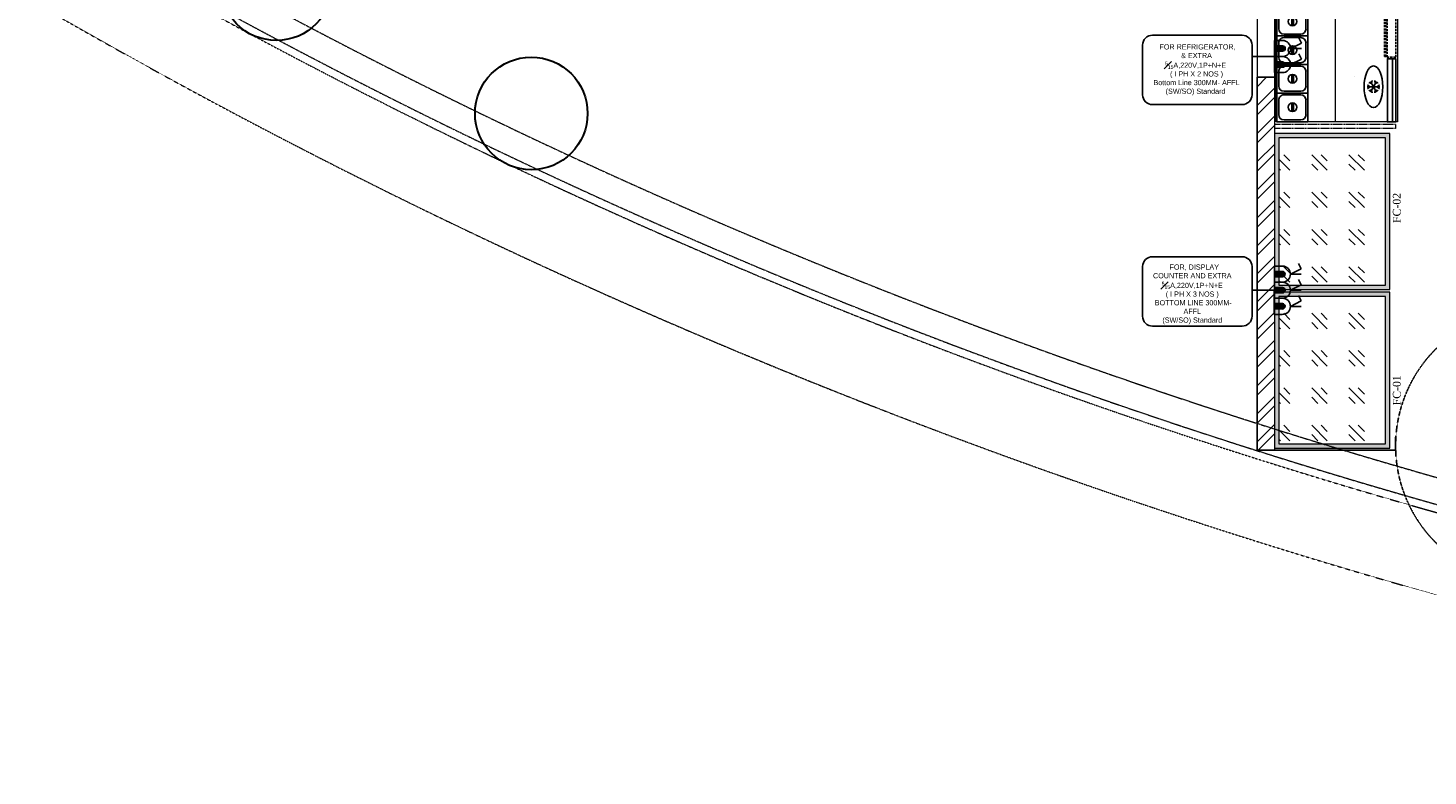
# Model space of a CAD drawing. Header units: inches. Extents: x 1703 to 137267, y -37098 to 14102.
# Tile 55 of 142: x 60927 to 69011, y 731 to 5047. Entities that reach past the tile are written whole.
import ezdxf
from ezdxf import colors
from ezdxf.entities.mleader import LeaderData, LeaderLine
from ezdxf.math import Vec2, Vec3

# ---------------------------------------------------------------- set-up
doc = ezdxf.new("R2010")
doc.units = ezdxf.units.IN
doc.header["$MEASUREMENT"] = 0
for name, pattern in [('DASHED', [0.75, 0.5, -0.25]), ('DASHED2', [0.375, 0.25, -0.125]), ('HIDDEN', [0.375, 0.25, -0.125]), ('LEVEL-F-OVERALL LAYOUT$0$HIDDEN', [0.375, 0.25, -0.125]), ('LEVEL-F-OVERALL LAYOUT$0$Hidden 2mm', [3, 2, -1])]:
    doc.linetypes.add(name, pattern=pattern)
for name, color, linetype in [('BA-DEMOLISTION WALL', 3, 'Continuous'), ('CT_PARTITION WALL', 180, 'Continuous'), ('DOOR', 7, 'Continuous'), ('elevation line', 1, 'Continuous'), ('EQUI.', 4, 'Continuous'), ('HATCH', 8, 'Continuous'), ('IQ_200_3D', 1, 'Continuous'), ('kitchen equip1', 8, 'Continuous')]:
    doc.layers.add(name, color=color, linetype=linetype)
for name, color, linetype, lineweight in [('CKD - Kit Text', 171, 'Continuous', 13), ('CKD Equipments', 252, 'Continuous', 0), ('CKD-Electrical Point', 7, 'Continuous', 25), ('CKD-Electrical Text', 7, 'Continuous', 25), ('Equipments CKD', 252, 'Continuous', 0), ('LEVEL-F-OVERALL LAYOUT$0$A-DETL', 251, 'Continuous', 15), ('LEVEL-F-OVERALL LAYOUT$0$I-FLOR-OVHD', 251, 'LEVEL-F-OVERALL LAYOUT$0$HIDDEN', 18), ('Naren-furn', 1, 'Continuous', 30)]:
    doc.layers.add(name, color=color, linetype=linetype, lineweight=lineweight)
doc.styles.add('CKD_Dimension Text', font='GOTHIC.TTF')
doc.styles.add('style12', font='BOOKOSI.TTF')

# ---------------------------------------------------------------- blocks, each defined once
blk = doc.blocks.new('A$C41F15E28')
at = {"layer": 'CKD-Electrical Point'}
blk.add_hatch(color=7, dxfattribs=at).paths.add_polyline_path([(15.5, 0), (-15.5, 0), (-15.5, -46.4, 0.414214), (0, -61.9, 0.414214), (15.5, -46.4)])
at = {"layer": 'CKD-Electrical Point', "color": 7}
for p, q in [((-31, -154.8), (-61.9, -139.3)), ((0, -92.9), (-31, -154.8)), ((0, -92.9), (0, -154.8))]:
    blk.add_line(p, q, dxfattribs=at)
blk.add_lwpolyline([(-46.4, 0), (46.4, 0), (46.4, -46.4, -0.414214), (0, -92.9), (0, -92.9, -0.414214), (-46.4, -46.4), (-46.4, 0)], format="xyb", dxfattribs=at)
blk.add_lwpolyline([(-15.5, 0), (15.5, 0), (15.5, -46.4, -0.414214), (0, -61.9, -0.414214), (-15.5, -46.4)], format="xyb", close=True, dxfattribs=at)
blk = doc.blocks.new('_Dot')
at = {"color": 0, "linetype": 'ByBlock', "lineweight": -2, "transparency": 16777216}
blk.add_line((-0.5, 0), (-1, 0), dxfattribs=at)
at = {"color": 0, "linetype": 'ByBlock', "transparency": 16777216, "const_width": 0.5}
blk.add_lwpolyline([(-0.25, 0, 1), (0.25, 0, 1)], format="xyb", close=True, dxfattribs=at)
blk = doc.blocks.new('ZNS-MC-BASEREFUNIT')
at = {"layer": 'IQ_200_3D'}
for points in [[(0, 70, 155), (0, 70, 600), (304, 70, 600), (304, 70, 155)], [(0, 70, 600), (0, 30, 600), (304, 30, 600), (304, 70, 600)], [(0, 30, 155), (0, 70, 155), (304, 70, 155), (304, 30, 155)], [(304, 30, 500), (0, 30, 500), (0, 45, 500), (304, 45, 500)], [(0, 45, 500), (0, 45, 585), (304, 45, 585), (304, 45, 500)], [(0, 30, 585), (0, 45, 585), (304, 45, 585), (304, 30, 585)], [(0, 30, 500), (0, 30, 155), (304, 30, 155), (304, 30, 500)], [(304, 30, 600), (0, 30, 600), (0, 30, 585), (304, 30, 585)]]:
    blk.add_3dface(points, dxfattribs=at)
for points, invisible_edges in [([(0, 45, 585), (0, 70, 600), (0, 70, 155), (0, 45, 500)], 5), ([(0, 45, 500), (0, 30, 500), (0, 30, 155), (0, 70, 155)], 8), ([(0, 70, 600), (0, 45, 585), (0, 30, 585), (0, 30, 600)], 1), ([(304, 45, 585), (304, 70, 600), (304, 70, 155), (304, 45, 500)], 5), ([(304, 45, 500), (304, 30, 500), (304, 30, 155), (304, 70, 155)], 8), ([(304, 70, 600), (304, 45, 585), (304, 30, 585), (304, 30, 600)], 1)]:
    blk.add_3dface(points, dxfattribs=dict(at, invisible_edges=invisible_edges))
blk = doc.blocks.new('G$C28E28EBE')
at = {"layer": 'CKD Equipments'}
blk.add_line((360, 0, 576.1), (360, 1660, 576.1), dxfattribs=at)
at = {"layer": 'CKD Equipments', "elevation": 576.1}
blk.add_lwpolyline([(700, 1660), (700, 0), (0, 0), (0, 1660), (700, 1660)], close=True, dxfattribs=at)
at = {"layer": 'EQUI.'}
for p, q in [((517.6, 1658.7, 576.1), (695.4, 1658.7, 576.1)), ((517.6, 1493.6, 576.1), (517.6, 1658.7, 576.1)), ((527.8, 1534.2, 576.1), (527.8, 1618.1, 576.1)), ((558.2, 1648.5, 576.1), (654.8, 1648.5, 576.1)), ((685.2, 1618.1, 576.1), (685.2, 1534.2, 576.1)), ((695.4, 1658.7, 576.1), (695.4, 1493.6, 576.1)), ((600.2, 1600.3, 576.1), (600.2, 1551.3, 576.1)), ((610.2, 1551.3, 576.1), (610.2, 1600.3, 576.1)), ((517.6, 1493.6, 576.1), (695.4, 1493.6, 576.1)), ((517.6, 1328.5, 576.1), (517.6, 1493.6, 576.1)), ((517.6, 1493.6, 576.1), (695.4, 1493.6, 576.1)), ((695.4, 1493.6, 576.1), (517.6, 1493.6, 576.1)), ((654.8, 1503.8, 576.1), (558.2, 1503.8, 576.1)), ((558.2, 1483.4, 576.1), (654.8, 1483.4, 576.1)), ((695.4, 1493.6, 576.1), (695.4, 1328.5, 576.1)), ((527.8, 1369.1, 576.1), (527.8, 1453, 576.1)), ((600.2, 1435.2, 576.1), (600.2, 1386.2, 576.1)), ((610.2, 1386.2, 576.1), (610.2, 1435.2, 576.1)), ((685.2, 1453, 576.1), (685.2, 1369.1, 576.1)), ((517.6, 1328.5, 576.1), (695.4, 1328.5, 576.1)), ((517.6, 1163.4, 576.1), (517.6, 1328.5, 576.1)), ((517.6, 1328.5, 576.1), (695.4, 1328.5, 576.1)), ((517.6, 1328.5, 576.1), (695.4, 1328.5, 576.1)), ((695.4, 1328.5, 576.1), (517.6, 1328.5, 576.1)), ((654.8, 1338.7, 576.1), (558.2, 1338.7, 576.1)), ((558.2, 1318.3, 576.1), (654.8, 1318.3, 576.1)), ((558.2, 1318.3, 576.1), (654.8, 1318.3, 576.1)), ((695.4, 1328.5, 576.1), (695.4, 1163.4, 576.1)), ((527.8, 1204, 576.1), (527.8, 1287.9, 576.1)), ((600.2, 1270.1, 576.1), (600.2, 1221.1, 576.1)), ((610.2, 1221.1, 576.1), (610.2, 1270.1, 576.1)), ((685.2, 1287.9, 576.1), (685.2, 1204, 576.1)), ((517.6, 1163.4, 576.1), (695.4, 1163.4, 576.1)), ((517.6, 998.3, 576.1), (517.6, 1163.4, 576.1)), ((517.6, 1163.4, 576.1), (695.4, 1163.4, 576.1)), ((695.4, 1163.4, 576.1), (517.6, 1163.4, 576.1)), ((654.8, 1173.6, 576.1), (558.2, 1173.6, 576.1)), ((558.2, 1153.2, 576.1), (654.8, 1153.2, 576.1)), ((695.4, 1163.4, 576.1), (695.4, 998.3, 576.1)), ((527.8, 1038.9, 576.1), (527.8, 1122.8, 576.1)), ((600.2, 1105, 576.1), (600.2, 1056, 576.1)), ((610.2, 1056, 576.1), (610.2, 1105, 576.1)), ((685.2, 1122.8, 576.1), (685.2, 1038.9, 576.1)), ((517.6, 998.3, 576.1), (695.4, 998.3, 576.1)), ((517.6, 833.2, 576.1), (517.6, 998.3, 576.1)), ((517.6, 998.3, 576.1), (695.4, 998.3, 576.1)), ((695.4, 998.3, 576.1), (517.6, 998.3, 576.1)), ((654.8, 1008.5, 576.1), (558.2, 1008.5, 576.1)), ((558.2, 988.1, 576.1), (654.8, 988.1, 576.1)), ((695.4, 998.3, 576.1), (695.4, 833.2, 576.1)), ((527.8, 873.8, 576.1), (527.8, 957.7, 576.1)), ((600.2, 939.9, 576.1), (600.2, 890.9, 576.1)), ((610.2, 890.9, 576.1), (610.2, 939.9, 576.1)), ((685.2, 957.7, 576.1), (685.2, 873.8, 576.1)), ((517.6, 833.2, 576.1), (695.4, 833.2, 576.1)), ((517.6, 668.1, 576.1), (517.6, 833.2, 576.1)), ((517.6, 833.2, 576.1), (695.4, 833.2, 576.1)), ((695.4, 833.2, 576.1), (517.6, 833.2, 576.1)), ((654.8, 843.4, 576.1), (558.2, 843.4, 576.1)), ((558.2, 823, 576.1), (654.8, 823, 576.1)), ((695.4, 833.2, 576.1), (695.4, 668.1, 576.1)), ((527.8, 708.7, 576.1), (527.8, 792.6, 576.1)), ((600.2, 774.8, 576.1), (600.2, 725.8, 576.1)), ((610.2, 725.8, 576.1), (610.2, 774.8, 576.1)), ((685.2, 792.6, 576.1), (685.2, 708.7, 576.1)), ((517.6, 668.1, 576.1), (695.4, 668.1, 576.1)), ((517.6, 503, 576.1), (517.6, 668.1, 576.1)), ((517.6, 668.1, 576.1), (695.4, 668.1, 576.1)), ((695.4, 668.1, 576.1), (517.6, 668.1, 576.1)), ((654.8, 678.3, 576.1), (558.2, 678.3, 576.1)), ((558.2, 657.9, 576.1), (654.8, 657.9, 576.1)), ((695.4, 668.1, 576.1), (695.4, 503, 576.1)), ((527.8, 543.6, 576.1), (527.8, 627.5, 576.1)), ((600.2, 609.7, 576.1), (600.2, 560.7, 576.1)), ((610.2, 560.7, 576.1), (610.2, 609.7, 576.1)), ((685.2, 627.5, 576.1), (685.2, 543.6, 576.1)), ((517.6, 503, 576.1), (695.4, 503, 576.1)), ((517.6, 337.9, 576.1), (517.6, 503, 576.1)), ((517.6, 503, 576.1), (695.4, 503, 576.1)), ((695.4, 503, 576.1), (517.6, 503, 576.1)), ((654.8, 513.2, 576.1), (558.2, 513.2, 576.1)), ((558.2, 492.8, 576.1), (654.8, 492.8, 576.1)), ((695.4, 503, 576.1), (695.4, 337.9, 576.1)), ((527.8, 378.5, 576.1), (527.8, 462.4, 576.1)), ((600.2, 444.6, 576.1), (600.2, 395.6, 576.1)), ((610.2, 395.6, 576.1), (610.2, 444.6, 576.1)), ((685.2, 462.4, 576.1), (685.2, 378.5, 576.1)), ((517.6, 337.9, 576.1), (695.4, 337.9, 576.1)), ((517.6, 172.8, 576.1), (517.6, 337.9, 576.1)), ((517.6, 337.9, 576.1), (695.4, 337.9, 576.1)), ((695.4, 337.9, 576.1), (517.6, 337.9, 576.1)), ((654.8, 348.1, 576.1), (558.2, 348.1, 576.1)), ((558.2, 327.7, 576.1), (654.8, 327.7, 576.1)), ((695.4, 337.9, 576.1), (695.4, 172.8, 576.1)), ((527.8, 213.4, 576.1), (527.8, 297.3, 576.1)), ((600.2, 279.5, 576.1), (600.2, 230.5, 576.1)), ((610.2, 230.5, 576.1), (610.2, 279.5, 576.1)), ((685.2, 297.3, 576.1), (685.2, 213.4, 576.1)), ((517.6, 172.8, 576.1), (695.4, 172.8, 576.1)), ((517.6, 172.8, 576.1), (695.4, 172.8, 576.1)), ((695.4, 172.8, 576.1), (517.6, 172.8, 576.1)), ((517.6, 172.8, 576.1), (695.4, 172.8, 576.1)), ((517.6, 7.7, 576.1), (517.6, 172.8, 576.1)), ((517.6, 172.8, 576.1), (695.4, 172.8, 576.1)), ((695.4, 172.8, 576.1), (517.6, 172.8, 576.1)), ((654.8, 183, 576.1), (558.2, 183, 576.1)), ((654.8, 183, 576.1), (558.2, 183, 576.1)), ((558.2, 162.6, 576.1), (654.8, 162.6, 576.1)), ((695.4, 172.8, 576.1), (695.4, 7.7, 576.1)), ((527.8, 48.3, 576.1), (527.8, 132.2, 576.1)), ((600.2, 114.4, 576.1), (600.2, 65.4, 576.1)), ((610.2, 65.4, 576.1), (610.2, 114.4, 576.1)), ((685.2, 132.2, 576.1), (685.2, 48.3, 576.1)), ((517.6, 7.7, 576.1), (695.4, 7.7, 576.1)), ((517.6, 7.7, 576.1), (695.4, 7.7, 576.1)), ((695.4, 7.7, 576.1), (517.6, 7.7, 576.1)), ((654.8, 17.9, 576.1), (558.2, 17.9, 576.1))]:
    blk.add_line(p, q, dxfattribs=at)
for centre in [(605.2, 1575.8, 576.1), (605.2, 1410.7, 576.1), (605.2, 1245.6, 576.1), (605.2, 1080.5, 576.1), (605.2, 915.4, 576.1), (605.2, 750.3, 576.1), (605.2, 585.2, 576.1), (605.2, 420.1, 576.1), (605.2, 255, 576.1), (605.2, 89.9, 576.1)]:
    blk.add_circle(centre, 25, dxfattribs=at)
for centre, start, end in [((558.2, 1618.1, 576.1), 90, 180), ((654.8, 1618.1, 576.1), 0, 90), ((558.2, 1534.2, 576.1), 180, 270), ((558.2, 1453, 576.1), 90, 180), ((654.8, 1534.2, 576.1), 270, 0), ((654.8, 1453, 576.1), 0, 90), ((558.2, 1369.1, 576.1), 180, 270), ((558.2, 1287.9, 576.1), 90, 180), ((654.8, 1369.1, 576.1), 270, 0), ((654.8, 1287.9, 576.1), 0, 90), ((558.2, 1204, 576.1), 180, 270), ((558.2, 1122.8, 576.1), 90, 180), ((654.8, 1204, 576.1), 270, 0), ((654.8, 1122.8, 576.1), 0, 90), ((558.2, 1038.9, 576.1), 180, 270), ((558.2, 957.7, 576.1), 90, 180), ((654.8, 1038.9, 576.1), 270, 0), ((654.8, 957.7, 576.1), 0, 90), ((558.2, 873.8, 576.1), 180, 270), ((558.2, 792.6, 576.1), 90, 180), ((654.8, 873.8, 576.1), 270, 0), ((654.8, 792.6, 576.1), 0, 90), ((558.2, 708.7, 576.1), 180, 270), ((558.2, 627.5, 576.1), 90, 180), ((654.8, 708.7, 576.1), 270, 0), ((654.8, 627.5, 576.1), 0, 90), ((558.2, 543.6, 576.1), 180, 270), ((558.2, 462.4, 576.1), 90, 180), ((654.8, 543.6, 576.1), 270, 0), ((654.8, 462.4, 576.1), 0, 90), ((558.2, 378.5, 576.1), 180, 270), ((558.2, 297.3, 576.1), 90, 180), ((654.8, 378.5, 576.1), 270, 0), ((654.8, 297.3, 576.1), 0, 90), ((558.2, 213.4, 576.1), 180, 270), ((558.2, 132.2, 576.1), 90, 180), ((654.8, 213.4, 576.1), 270, 0), ((654.8, 132.2, 576.1), 0, 90), ((558.2, 48.3, 576.1), 180, 270), ((654.8, 48.3, 576.1), 270, 0)]:
    blk.add_arc(centre, 30.5, start, end, dxfattribs=at)
at = {"layer": 'Equipments CKD'}
for p, q in [((249.3, 1399.2, -83.9), (249.3, 1399.2, -83.9)), ((700, 0, 576.1), (10, 0, 576.1)), ((10, 0, 576.1), (700, 0, 576.1)), ((10, 0, 576.1), (700, 0, 576.1)), ((532.2, 0, 576.1), (700, 0, 576.1)), ((700, 0, 576.1), (532.2, 0, 576.1))]:
    blk.add_line(p, q, dxfattribs=at)
at = {"layer": 'kitchen equip1', "ltscale": 700}
for p, q in [((102.2, 1457.3, -83.9), (174.2, 1457.3, -83.9)), ((117.2, 1457.3, -83.9), (104.1, 1468.8, -83.9)), ((117.2, 1457.3, -83.9), (104.1, 1445.8, -83.9)), ((127.7, 1475.5, -83.9), (111.2, 1481.1, -83.9)), ((120.2, 1426.1, -83.9), (156.2, 1488.5, -83.9)), ((156.2, 1426.1, -83.9), (120.2, 1488.5, -83.9)), ((127.7, 1475.5, -83.9), (131.1, 1492.6, -83.9)), ((148.7, 1475.5, -83.9), (145.3, 1492.6, -83.9)), ((148.7, 1475.5, -83.9), (165.2, 1481.1, -83.9)), ((159.2, 1457.3, -83.9), (172.3, 1468.8, -83.9)), ((159.2, 1457.3, -83.9), (172.3, 1445.8, -83.9)), ((127.7, 1439.1, -83.9), (111.2, 1433.5, -83.9)), ((127.7, 1439.1, -83.9), (131.1, 1422, -83.9)), ((148.7, 1439.1, -83.9), (145.3, 1422, -83.9)), ((148.7, 1439.1, -83.9), (165.2, 1433.5, -83.9))]:
    blk.add_line(p, q, dxfattribs=at)
at = {"layer": 'kitchen equip1', "linetype": 'DASHED', "ltscale": 25}
for p, q in [((75, 1283, 576.1), (60, 1283, 576.1)), ((67.5, 1283, 576.1), (67.5, 864.4, 576.1)), ((75, 1283, 576.1), (75, 864.4, 576.1)), ((75, 864.4, 576.1), (60, 864.4, 576.1)), ((75, 851.1, 576.1), (60, 851.1, 576.1)), ((67.5, 851.1, 576.1), (67.5, 432.5, 576.1)), ((75, 851.1, 576.1), (75, 432.5, 576.1)), ((75, 432.5, 576.1), (60, 432.5, 576.1)), ((75, 422.3, 576.1), (60, 422.3, 576.1)), ((67.5, 422.3, 576.1), (67.5, 3.7, 576.1)), ((75, 422.3, 576.1), (75, 3.7, 576.1)), ((75, 3.7, 576.1), (60, 3.7, 576.1))]:
    blk.add_line(p, q, dxfattribs=at)
at = {"layer": 'kitchen equip1', "linetype": 'DASHED', "ltscale": 25, "elevation": 576.1}
for points in [[(60, 1286.7), (60, 860.7), (10, 860.7), (10, 1286.7)], [(60, 854.8), (60, 428.8), (10, 428.8), (10, 854.8)], [(60, 426), (60, 0), (10, 0), (10, 426)]]:
    blk.add_lwpolyline(points, close=True, dxfattribs=at)
at = {"layer": 'kitchen equip1', "ltscale": 700, "extrusion": (0, 0, -1)}
blk.add_ellipse((138.2, 1457.3, -83.9), major_axis=(0, -120), ratio=0.45, dxfattribs=at)
at = {"layer": 'kitchen equip1', "ltscale": 700, "xscale": -1.2, "yscale": 1.2, "zscale": 1.2, "rotation": 270}
blk.add_blockref('ZNS-MC-BASEREFUNIT', (-26, 1295.2, -10243.3), dxfattribs=at)

msp = doc.modelspace()

# ---------------------------------------------------------------- hatches: boundary and pattern name
at = {"layer": 'BA-DEMOLISTION WALL', "ltscale": 1000, "true_color": 0xeea205}
h = msp.add_hatch(dxfattribs=at)
h.set_pattern_fill('GOST_GLASS', color=40, scale=25.4, angle=90)
h.set_pattern_definition([(315, (1857205.84, 2451831.09), (-3e-13, -215.526147), [127, -177.8]), (315, (1857205.84, 2451777.2), (-3e-13, -215.526147), [50.8, -254]), (315, (1857259.72, 2451831.09), (-3e-13, -215.526147), [50.8, -254])])
h.paths.add_polyline_path([(68764.3, 3563), (68764.3, 4413), (68149.3, 4413), (68149.3, 3563)])
h = msp.add_hatch(dxfattribs=at)
h.set_pattern_fill('GOST_GLASS', color=40, scale=25.4, angle=90)
h.set_pattern_definition([(315, (1857205.84, 2450916.09), (-3e-13, -215.526147), [127, -177.8]), (315, (1857205.84, 2450862.2), (-3e-13, -215.526147), [50.8, -254]), (315, (1857259.72, 2450916.09), (-3e-13, -215.526147), [50.8, -254])])
h.paths.add_polyline_path([(68764.3, 2648), (68764.3, 3498), (68149.3, 3498), (68149.3, 2648)])
at = {"layer": 'CKD Equipments'}
h = msp.add_hatch(color=4, dxfattribs=at)
h.dxf.hatch_style = 1
h.paths.add_polyline_path([(68789.3, 3538), (68789.3, 4438), (68124.3, 4438), (68124.3, 3538)])
h.paths.add_polyline_path([(68764.3, 3563), (68764.3, 4413), (68149.3, 4413), (68149.3, 3563)], flags=16)
h = msp.add_hatch(color=4, dxfattribs=at)
h.dxf.hatch_style = 1
h.paths.add_polyline_path([(68789.3, 2623), (68789.3, 3523), (68124.3, 3523), (68124.3, 2623)])
h.paths.add_polyline_path([(68764.3, 2648), (68764.3, 3498), (68149.3, 3498), (68149.3, 2648)], flags=16)
at = {"layer": 'HATCH'}
h = msp.add_hatch(dxfattribs=at)
h.set_pattern_fill('ANSI32', color=6, scale=304.8)
h.set_pattern_definition([(45, (-5611812.93, 585743.69), (-80.822305, 80.822305), []), (45, (-5611759.05, 585743.69), (-80.822305, 80.822305), [])])
h.paths.add_polyline_path([(68023.4, 4762.8), (68123.4, 4762.8), (68123.4, 2611.9), (68023.4, 2611.9)])

# ---------------------------------------------------------------- linework, layer by layer
at = {"layer": 'CKD Equipments', "color": 7}
for p, q in [((68123.4, 5611.9), (68123.4, 2611.9)), ((68023.4, 5511.9), (68023.4, 2611.9)), ((68124.3, 4762.8), (68023.4, 4762.8)), ((68023.4, 2611.9), (68123.4, 2611.9))]:
    msp.add_line(p, q, dxfattribs=at)
at = {"layer": 'CKD Equipments'}
msp.add_line((68823.4, 4490.6), (68823.4, 4466.6), dxfattribs=at)
for points in [[(68023.4, 4762.8), (68123.4, 4762.8), (68123.4, 2611.9), (68023.4, 2611.9), (68023.4, 4762.8)], [(68789.3, 3538), (68789.3, 4438), (68124.3, 4438), (68124.3, 3538), (68789.3, 3538)], [(68789.3, 2623), (68789.3, 3523), (68124.3, 3523), (68124.3, 2623), (68789.3, 2623)]]:
    msp.add_lwpolyline(points, dxfattribs=at)
for points in [[(68764.3, 3563), (68764.3, 4413), (68149.3, 4413), (68149.3, 3563)], [(68764.3, 2648), (68764.3, 3498), (68149.3, 3498), (68149.3, 2648)]]:
    msp.add_lwpolyline(points, close=True, dxfattribs=at)
at = {"layer": 'CKD-Electrical Text', "color": 7, "linetype": 'Continuous', "elevation": -14244.8}
for points in [[(67362.8, 4949), (67362.8, 4662.2, 0.414214), (67419.6, 4605.5), (67937.8, 4605.5, 0.414214), (67994.6, 4662.2), (67994.6, 4949, 0.414214), (67937.8, 5005.8), (67419.6, 5005.8, 0.414214)], [(67362.8, 3670.6), (67362.8, 3383.9, 0.414214), (67419.6, 3327.1), (67937.8, 3327.1, 0.414214), (67994.6, 3383.9), (67994.6, 3670.6, 0.414214), (67937.8, 3727.4), (67419.6, 3727.4, 0.414214)]]:
    msp.add_lwpolyline(points, format="xyb", close=True, dxfattribs=at)
at = {"layer": 'CT_PARTITION WALL', "linetype": 'DASHED2', "lineweight": 0, "ltscale": 20}
msp.add_line((68823.4, 4466.6), (68123.4, 4466.6), dxfattribs=at)
msp.add_lwpolyline([(68823.4, 4490.6), (68123.4, 4490.6)], dxfattribs=at)
at = {"layer": 'DOOR', "color": 251, "linetype": 'HIDDEN', "ltscale": 5}
msp.add_arc((69611.7, 2636.2), 788.2, 133.7489, 226.29014, dxfattribs=at)
at = {"layer": 'elevation line', "ltscale": 0.25}
msp.add_line((68123.4, 2611.9), (68823.4, 2611.9), dxfattribs=at)
msp.add_lwpolyline([(68823.4, 2686.9), (68823.4, 2611.9)], dxfattribs=at)
at = {"layer": 'LEVEL-F-OVERALL LAYOUT$0$A-DETL', "linetype": 'LEVEL-F-OVERALL LAYOUT$0$Hidden 2mm', "lineweight": 15}
for radius, start, end in [(33871.8, 239.34358, 257.16427), (34021.8, 239.29868, 254.96625)]:
    msp.add_arc((78298.3, 35041.7), radius, start, end, dxfattribs=at)
at = {"layer": 'LEVEL-F-OVERALL LAYOUT$0$I-FLOR-OVHD', "ltscale": 0.25}
msp.add_lwpolyline([(74333.5, 731.1, -0.019531), (71664.7, 1151, -0.089507), (60087, 5720)], format="xyb", dxfattribs=at)
for start, end in [(238.96902, 252.04841), (252.04841, 257.78854)]:
    msp.add_arc((78298.3, 35041.7), 34066.8, start, end, dxfattribs=at)
at = {"layer": 'Naren-furn'}
for centre in [(62361.8, 5300.4), (63833.3, 4554.2)]:
    msp.add_circle(centre, 325, dxfattribs=at)

# ---------------------------------------------------------------- block references
at = {"layer": 'CKD Equipments', "ltscale": 0.25, "rotation": 180}
msp.add_blockref('G$C28E28EBE', (68834, 6165.5, -576.1), dxfattribs=at)
at = {"layer": 'CKD-Electrical Point', "color": 2, "lineweight": 50, "xscale": -1}
for p, rotation in [((68124.6, 4929.1), 90.0036111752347), ((68124.6, 4836.3), 90.0036111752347), ((68123.6, 3627.1), 89.87562596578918), ((68123.4, 3534.3), 89.87562596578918), ((68123.2, 3441.4), 89.87562596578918)]:
    msp.add_blockref('A$C41F15E28', p, dxfattribs=dict(at, rotation=rotation))

# ---------------------------------------------------------------- texts
at = {"layer": 'CKD - Kit Text', "color": 0, "char_height": 45, "width": 1358.804, "attachment_point": 2, "rotation": 90, "style": 'style12'}
for s, insert in [('FC-02', (68807.6, 4009.1)), ('FC-01', (68807.6, 2956.7))]:
    msp.add_mtext(s, dxfattribs=dict(at, insert=insert))
at = {"layer": 'CKD-Electrical Text', "color": 4, "linetype": 'Continuous', "insert": (67668.5, 4806), "char_height": 30, "width": 559.501, "attachment_point": 5, "style": 'CKD_Dimension Text'}
msp.add_mtext('{\\fCentury Gothic|b0|i0|c238|p34;\\C256;  FOR \\fCentury Gothic|b0|i0|c0|p34;REFRIGERATOR,\\P & EXTRA \\P\\A1;{\\H0.7x;\\S5#15;}\\H1.00002x;A\\fCentury Gothic|b0|i0|c238|p34;,220V,1P+N+E \\P ( I PH X \\fCentury Gothic|b0|i0|c0|p34;2\\fCentury Gothic|b0|i0|c238|p34; NO\\fCentury Gothic|b0|i0|c0|p34;S\\fCentury Gothic|b0|i0|c238|p34; )\\fCentury Gothic|b0|i0|c0|p34; \\P\\fCentury Gothic|b0|i0|c238|p34; \\fCentury Gothic|b0|i0|c0|p34;Bottom Line \\H0.99998x;300MM- AFFL\\fCentury Gothic|b0|i0|c238|p34; (SW/SO)\\fCentury Gothic|b0|i0|c0|p34; \\fCentury Gothic|b0|i0|c238|p34;Standard }', dxfattribs=at)
at = {"layer": 'CKD-Electrical Text', "color": 4, "linetype": 'Continuous', "insert": (67649.6, 3510.4), "char_height": 30, "attachment_point": 5, "style": 'CKD_Dimension Text'}
msp.add_mtext_dynamic_manual_height_columns('\\pxt12;{\\fCentury Gothic|b0|i0|c238|p34; \\C7; FO\\fCentury Gothic|b0|i0|c0|p34;R, DISPLAY COUNTER AND EXTRA\\P\\pt0;\\A1;{\\H0.7x;\\S5#15;}\\H1.00002x;A\\fCentury Gothic|b0|i0|c238|p34;,220V,1P+N+E \\P\\pt12;\\fCentury Gothic|b0|i0|c0|p34;( \\fCentury Gothic|b0|i0|c238|p34;I PH X \\fCentury Gothic|b0|i0|c0|p34;3\\fCentury Gothic|b0|i0|c238|p34; NO\\fCentury Gothic|b0|i0|c0|p34;S\\fCentury Gothic|b0|i0|c238|p34; )\\P\\pt0; \\fCentury Gothic|b0|i0|c0|p34;BOTTOM LINE 300MM- AFFL\\fCentury Gothic|b0|i0|c238|p34; \\P(SW/SO) Standard}', width=496.615, gutter_width=2650, heights=[0], dxfattribs=at)

# ---------------------------------------------------------------- leaders
ml = msp.add_multileader_mtext('Standard')
ml.set_content(' ')
ml.set_leader_properties()
ml.set_arrow_properties(name='DOT')
ml.build(insert=Vec2(0, 0))
ml.multileader.update_dxf_attribs({"has_dogleg": 0, "dogleg_length": 0.36, "arrow_head_size": 10})
ctx = ml.context
ctx.base_point, ctx.char_height, ctx.arrow_head_size, ctx.landing_gap_size, ctx.plane_origin = Vec3(67994.3, 4882.7), 0.18, 10, 0.09, Vec3(68124.6, 4882.7)
ctx.text_align_type = 2
notes = []
notes.append((ctx, [(0, (1, 1, 0), (67994.9, 4882.7), (-1, 0), 0.36, [(0, [(68124.6, 4882.7)], 0, [])])]))
ctx.mtext.insert, ctx.mtext.alignment, ctx.mtext.flow_direction = Vec3(67994.5, 4882.8), 3, 5
ml = msp.add_multileader_mtext('Standard')
ml.set_content(' ')
ml.set_leader_properties()
ml.set_arrow_properties(name='DOT')
ml.build(insert=Vec2(0, 0))
ml.multileader.update_dxf_attribs({"has_dogleg": 0, "dogleg_length": 0.36, "arrow_head_size": 10})
ctx = ml.context
ctx.base_point, ctx.char_height, ctx.arrow_head_size, ctx.landing_gap_size, ctx.plane_origin = Vec3(67994.3, 3534.3), 0.18, 10, 0.09, Vec3(68123.4, 3534.3)
ctx.text_align_type = 2
notes.append((ctx, [(0, (1, 1, 0), (67994.9, 3534.3), (-1, 0), 0.36, [(0, [(68123.4, 3534.3)], 0, [])])]))
ctx.mtext.insert, ctx.mtext.alignment, ctx.mtext.flow_direction = Vec3(67994.5, 3534.4), 3, 5
for ctx, leaders in notes:
    for number, flags, end, landing, length, lines in leaders:
        leader = LeaderData()
        leader.index, (leader.has_last_leader_line, leader.has_dogleg_vector, leader.attachment_direction) = number, flags
        leader.last_leader_point, leader.dogleg_vector, leader.dogleg_length = Vec3(end), Vec3(landing), length
        for number, points, colour, breaks in lines:
            line = LeaderLine()
            line.index, line.vertices, line.color, line.breaks = number, Vec3.list(points), colors.encode_raw_color(colour), breaks
            leader.lines.append(line)
        ctx.leaders.append(leader)

doc.saveas('drawing.dxf')
